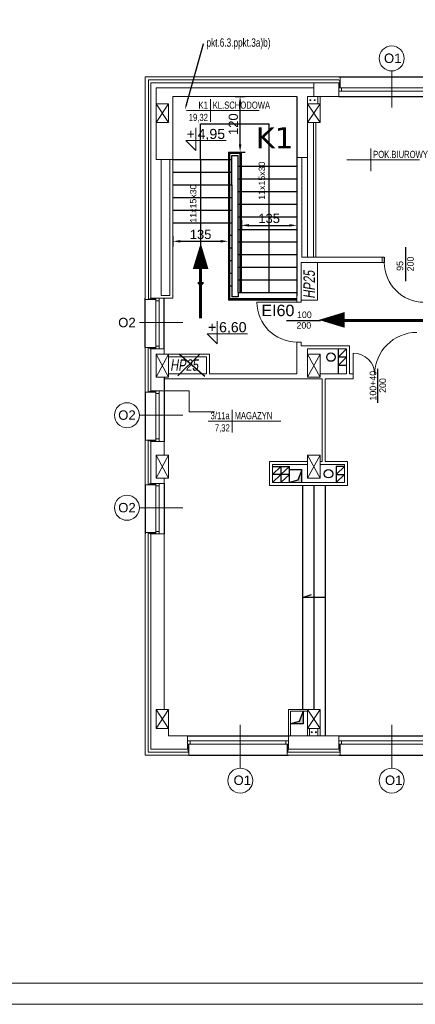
# Model space of a CAD drawing. Header units: millimetres. Extents: x 126553 to 403692, y -95821 to 38049.
# Tile 125 of 256: x 214760 to 215701, y -2359 to -19. Entities that reach past the tile are written whole.
import ezdxf
from ezdxf import colors
from ezdxf.entities.mleader import LeaderData, LeaderLine
from ezdxf.enums import TextEntityAlignment as Align
from ezdxf.math import Vec2, Vec3

# ---------------------------------------------------------------- set-up
doc = ezdxf.new("R2010")
doc.units = ezdxf.units.MM
for name, color, linetype, lineweight in [('_(06 GRUBA)', 7, 'Continuous', 40), ('A-opis', 7, 'Continuous', 18), ('docieplenie', 6, 'Continuous', 18), ('docieplenie zew.', 6, 'Continuous', 18), ('ekspertyza', 7, 'Continuous', 30), ('ewakaucja', 3, 'Continuous', 50), ('OKNA', 7, 'Continuous', 13), ('opisy', 7, 'Continuous', 18), ('ramki', 250, 'Continuous', 13), ('WYMIAR', 7, 'Continuous', 18), ('ŚCIANY CIENKIE', 7, 'Continuous', 18), ('ŚCIANY GRUBE', 7, 'Continuous', 20)]:
    doc.layers.add(name, color=color, linetype=linetype, lineweight=lineweight)
doc.layers.add('KOMINY', color=94, linetype='Continuous', plot=False)
doc.layers.add('WENTYLE_WADLIWE', color=1, linetype='Continuous')
doc.layers.add('WIDOK', color=7, linetype='Continuous')
doc.styles.add('AR12', font='arial.ttf', dxfattribs={"height": 12})
doc.styles.add('Arial', font='arial.ttf')
doc.styles.add('ROMANS', font='romans.shx', dxfattribs={"width": 0.7})
doc.styles.add('RS12', font='Romans', dxfattribs={"width": 0.75, "height": 12})
doc.styles.add('RS8', font='ROMANS.SHX', dxfattribs={"width": 0.75, "height": 8})
doc.styles.add('STYLE1', font='txt', dxfattribs={"width": 0.8})
doc.linetypes.add('ZIGZAG', pattern='A,0.0001,-0.2,[131,LTYPESHP.SHX,S=0.2,R=0,X=-0.2,Y=0],-0.4,[131,LTYPESHP.SHX,S=0.2,R=180,X=0.2,Y=0],-0.2', length=0.8001)
doc.dimstyles.new('100 moje', dxfattribs={"dimtxt": 22, "dimasz": 12, "dimexe": 12, "dimexo": 20, "dimgap": 3, "dimtad": 1, "dimdec": 1, "dimrnd": 0.5, "dimtxsty": 'Standard', "dimblk1": 'ARCHTICK', "dimblk2": 'ARCHTICK', "dimsah": 1, "dimcen": 0.1, "dimdle": 10, "dimclrd": 256, "dimclre": 256, "dimclrt": 256, "dimadec": 0, "dimazin": 0, "dimtfac": 1, "dimtdec": 1, "dimtofl": 0, "dimtmove": 1, "dimatfit": 3, "dimfxl": 12, "dimfxlon": 1, "dimtolj": 1, "dimtzin": 0, "dimarcsym": 0})

# ---------------------------------------------------------------- blocks, each defined once
blk = doc.blocks.new('METKA')
for p, q in [((0, 26.9), (0, -26.9)), ((-57.4, 0), (115.4, 0))]:
    blk.add_line(p, q)
at = {"layer": 'opisy', "style": 'STYLE1', "width": 0.8, "flags": 4}
for tag, p in [('NUMER', (-6.1, 4.5)), ('POWIERZCHNIA', (-6, -24.6))]:
    blk.add_attdef(tag, text='', height=17, dxfattribs=at).set_placement(p, align=Align.RIGHT)
for tag, p in [('NAZWA', (5.3, 4.6)), ('POSADZKA', (5.6, -24.7))]:
    blk.add_attdef(tag, p, '', height=17, dxfattribs=at)
blk = doc.blocks.new('KOTA-WA')
at = {"color": 7}
for p, q in [((0, 27), (0, 0)), ((-12, 12), (0, 0)), ((-12, 12), (36, 12))]:
    blk.add_line(p, q, dxfattribs=at)
at = {"layer": 'A-opis', "color": 7, "style": 'RS12', "width": 0.6, "flags": 4}
blk.add_attdef('ZNAK', text='', height=8, dxfattribs=at).set_placement((-6.2, 19.7), align=Align.MIDDLE)
blk.add_attdef('RZEDNA', text='', height=10, dxfattribs=at).set_placement((2.1, 11.2), align=Align.BOTTOM_LEFT)
at = {"layer": 'A-opis', "color": 7, "style": 'RS8', "width": 0.6, "flags": 4}
blk.add_attdef('UWAGA', text='', height=7, dxfattribs=at).set_placement((3.8, 8.1), align=Align.TOP_LEFT)
blk = doc.blocks.new('*D2464')
at = {"layer": 'Defpoints', "color": 0, "linetype": 'Continuous', "lineweight": -3}
for p in [(215124.2, -501.1), (215256.2, -501.1), (215256.2, -545.3)]:
    blk.add_point(p, dxfattribs=at)
at = {"layer": 'ekspertyza', "color": 1, "linetype": 'Continuous', "lineweight": -2}
for p, q in [((215124.2, -533.3), (215124.2, -557.3)), ((215256.2, -533.3), (215256.2, -557.3)), ((215142.2, -545.3), (215238.2, -545.3))]:
    blk.add_line(p, q, dxfattribs=at)
at = {"layer": 'ekspertyza', "color": 1, "linetype": 'Continuous', "lineweight": -3}
for points in [[(215142.2, -542.3), (215142.2, -548.3), (215124.2, -545.3)], [(215238.2, -542.3), (215238.2, -548.3), (215256.2, -545.3)]]:
    blk.add_solid(points, dxfattribs=at)
at = {"layer": 'ekspertyza', "color": 1, "linetype": 'Continuous', "lineweight": 20, "insert": (215190.2, -529.1), "char_height": 22, "attachment_point": 5, "style": 'Arial'}
blk.add_mtext('\\A1;135', dxfattribs=at)
blk = doc.blocks.new('*D2465')
at = {"layer": 'Defpoints', "color": 0, "linetype": 'Continuous', "lineweight": -3}
for p in [(215287.2, -463.1), (215419.2, -463.1), (215419.2, -507.4)]:
    blk.add_point(p, dxfattribs=at)
at = {"layer": 'ekspertyza', "color": 1, "linetype": 'Continuous', "lineweight": -2}
for p, q in [((215287.2, -495.4), (215287.2, -519.4)), ((215305.2, -507.4), (215401.2, -507.4)), ((215419.2, -495.4), (215419.2, -519.4))]:
    blk.add_line(p, q, dxfattribs=at)
at = {"layer": 'ekspertyza', "color": 1, "linetype": 'Continuous', "lineweight": -3}
for points in [[(215305.2, -504.4), (215305.2, -510.4), (215287.2, -507.4)], [(215401.2, -504.4), (215401.2, -510.4), (215419.2, -507.4)]]:
    blk.add_solid(points, dxfattribs=at)
at = {"layer": 'ekspertyza', "color": 1, "linetype": 'Continuous', "lineweight": 20, "insert": (215353.2, -491.1), "char_height": 22, "attachment_point": 5, "style": 'Arial'}
blk.add_mtext('\\A1;135', dxfattribs=at)
blk = doc.blocks.new('*D2466')
at = {"layer": 'Defpoints', "color": 0, "linetype": 'Continuous', "lineweight": 60, "transparency": 16777216}
for p in [(215243.8, -200.8), (215284.2, -200.8), (215243.8, -333.1)]:
    blk.add_point(p, dxfattribs=at)
at = {"layer": 'ekspertyza', "color": 1, "linetype": 'Continuous', "lineweight": -2, "transparency": 16777216}
for p, q in [((215272.2, -200.8), (215296.2, -200.8)), ((215284.2, -315.1), (215284.2, -218.8)), ((215272.2, -333.1), (215296.2, -333.1))]:
    blk.add_line(p, q, dxfattribs=at)
at = {"layer": 'ekspertyza', "color": 1, "linetype": 'Continuous', "lineweight": 60, "transparency": 16777216}
for points in [[(215281.2, -218.8), (215287.2, -218.8), (215284.2, -200.8)], [(215281.2, -315.1), (215287.2, -315.1), (215284.2, -333.1)]]:
    blk.add_solid(points, dxfattribs=at)
at = {"layer": 'ekspertyza', "color": 1, "linetype": 'Continuous', "lineweight": 20, "transparency": 16777216, "insert": (215268, -266.9), "char_height": 22, "attachment_point": 5, "rotation": 90, "style": 'Arial'}
blk.add_mtext('\\A1;120', dxfattribs=at)

msp = doc.modelspace()

# ---------------------------------------------------------------- hatches: boundary and pattern name
at = {"layer": 'KOMINY'}
for points in [[(215431.21267, -1088.77684), (215421.7949, -1113.3107), (215401.21267, -1118.77684), (215431.21267, -1118.77684)], [(215434.05413, -1662.3672), (215424.63635, -1686.90106), (215404.05413, -1692.3672), (215434.05413, -1692.3672)]]:
    msp.add_hatch(color=0, dxfattribs=at).paths.add_polyline_path(points)

# ---------------------------------------------------------------- linework, layer by layer
at = {"layer": 'docieplenie', "color": 0, "linetype": 'ZIGZAG'}
for p, q in [((215396.82464, -161.60774), (215066.16829, -161.60774)), ((215066.16829, -161.60774), (215066.16829, -681.49522)), ((215519.25304, -161.60774), (215396.82464, -161.60774)), ((215519.25304, -161.60774), (215521.1141, -166.4939)), ((215521.1141, -166.4939), (215519.74878, -170.73844)), ((215519.74878, -170.73844), (215521.56916, -172.55753)), ((215521.56916, -172.55753), (215519.74878, -175.58926)), ((215519.74878, -175.58926), (215521.72089, -177.86309)), ((215521.72089, -177.86309), (215520.0521, -179.53057)), ((215065.31423, -799.51181), (215067.26331, -797.8439)), ((215065.31423, -799.51181), (215065.31423, -902.27424)), ((215067.26331, -797.8439), (215070.97334, -800.61634)), ((215070.97334, -800.61634), (215073.51615, -797.96202)), ((215073.51615, -797.96202), (215076.98654, -800.58725)), ((215076.98654, -800.58725), (215079.5813, -797.89716)), ((215079.5813, -797.89716), (215082.75967, -800.68446)), ((215082.75967, -800.68446), (215083.40843, -799.77698)), ((215065.31423, -902.27424), (215067.69738, -903.41648)), ((215067.69738, -903.41648), (215070.17401, -901.32238)), ((215070.17401, -901.32238), (215073.41269, -903.54339)), ((215073.41269, -903.54339), (215076.20673, -901.32238)), ((215076.20673, -901.32238), (215079.82637, -903.54339)), ((215079.82637, -903.54339), (215082.74749, -901.38583)), ((215082.74749, -901.38583), (215083.25538, -901.63966)), ((215065.31423, -1019.51181), (215067.26331, -1017.8439)), ((215065.31423, -1019.51181), (215065.31423, -1122.27424)), ((215067.26331, -1017.8439), (215070.97334, -1020.61634)), ((215070.97334, -1020.61634), (215073.51615, -1017.96202)), ((215073.51615, -1017.96202), (215076.98654, -1020.58725)), ((215076.98654, -1020.58725), (215079.5813, -1017.89716)), ((215079.5813, -1017.89716), (215082.75967, -1020.68446)), ((215082.75967, -1020.68446), (215083.40843, -1019.77698)), ((215065.31423, -1122.27424), (215067.69738, -1123.41648)), ((215067.69738, -1123.41648), (215070.17401, -1121.32238)), ((215070.17401, -1121.32238), (215073.41269, -1123.54339)), ((215073.41269, -1123.54339), (215076.20673, -1121.32238)), ((215076.20673, -1121.32238), (215079.82637, -1123.54339)), ((215079.82637, -1123.54339), (215082.74749, -1121.38583)), ((215082.74749, -1121.38583), (215083.25538, -1121.63966)), ((215065.31423, -1239.51181), (215067.26331, -1237.8439)), ((215065.31423, -1239.51181), (215065.31423, -1759.73545)), ((215067.26331, -1237.8439), (215070.97334, -1240.61634)), ((215070.97334, -1240.61634), (215073.51615, -1237.96202)), ((215073.51615, -1237.96202), (215076.98654, -1240.58725)), ((215076.98654, -1240.58725), (215079.5813, -1237.89716)), ((215079.5813, -1237.89716), (215082.75967, -1240.68446)), ((215082.75967, -1240.68446), (215083.40843, -1239.77698)), ((215159.67555, -1745.80123), (215161.92869, -1742.97078)), ((215161.73557, -1748.31009), (215159.67555, -1745.80123)), ((215159.67555, -1750.75453), (215161.73557, -1748.31009)), ((215161.79999, -1752.49144), (215159.67555, -1750.75453)), ((215159.67555, -1755.32189), (215161.79999, -1752.49144)), ((215161.92869, -1742.97078), (215159.73997, -1740.97661)), ((215396.43753, -1751.83269), (215398.8628, -1749.18321)), ((215398.69418, -1755.23163), (215396.43753, -1751.83269)), ((215396.57341, -1746.30731), (215398.9281, -1743.75811)), ((215398.8628, -1749.18321), (215396.57341, -1746.30731)), ((215398.9281, -1743.75811), (215396.70416, -1741.209)), ((215519.67555, -1745.80123), (215521.92869, -1742.97078)), ((215521.73557, -1748.31009), (215519.67555, -1745.80123)), ((215519.67555, -1750.75453), (215521.73557, -1748.31009)), ((215521.79999, -1752.49144), (215519.67555, -1750.75453)), ((215519.67555, -1755.32189), (215521.79999, -1752.49144)), ((215521.92869, -1742.97078), (215519.73997, -1740.97661)), ((215065.31423, -1759.73545), (215160.39745, -1759.73545)), ((215161.73557, -1757.44473), (215159.67555, -1755.32189)), ((215160.38375, -1759.74845), (215161.73557, -1757.44473)), ((215396.47025, -1757.74805), (215398.69418, -1755.23163)), ((215397.65141, -1759.74845), (215396.47025, -1757.74805)), ((215397.65141, -1759.74845), (215520.38375, -1759.74845)), ((215521.73557, -1757.44473), (215519.67555, -1755.32189)), ((215520.38375, -1759.74845), (215521.73557, -1757.44473))]:
    msp.add_line(p, q, dxfattribs=at)
at = {"layer": 'docieplenie', "color": 0}
for p, q in [((215066.16829, -681.49522), (215069.19492, -683.53799)), ((215069.19492, -683.53799), (215072.01919, -681.40794)), ((215072.01919, -681.40794), (215075.85586, -683.43146)), ((215075.85586, -683.43146), (215078.7334, -681.40794)), ((215078.7334, -681.40794), (215082.357, -683.59116)), ((215082.357, -683.59116), (215083.57351, -680.7768)), ((215103.21265, -900.7768), (215163.21265, -900.7768)), ((215163.21265, -900.7768), (215163.21265, -950.71758)), ((215163.21265, -950.71758), (215223.21265, -950.71758))]:
    msp.add_line(p, q, dxfattribs=at)
at = {"layer": 'docieplenie', "color": 7, "lineweight": 30}
for points in [[(215677.88015, -640.138), (215677.88015, -559.27005)], [(215627.06414, -583.32528), (215627.06414, -595.32528)]]:
    msp.add_lwpolyline(points, dxfattribs=at)
at = {"layer": 'docieplenie', "color": 0}
for points in [[(215419.21265, -689.9422), (215324.21265, -689.9422)], [(215553.21265, -861.45028), (215553.21265, -810.95028)]]:
    msp.add_lwpolyline(points, dxfattribs=at)
at = {"layer": 'docieplenie', "color": 0, "lineweight": 30}
for points in [[(215394.8169, -733.74443), (215475.68485, -733.74443)], [(215611.77942, -929.0273), (215611.77942, -848.15936)]]:
    msp.add_lwpolyline(points, dxfattribs=at)
at = {"layer": 'docieplenie', "color": 7, "lineweight": 0}
msp.add_arc((215722.06414, -595.32528), 95, 180, 270, dxfattribs=at)
at = {"layer": 'docieplenie', "color": 0}
for centre, radius, start, end in [((215419.21265, -689.9422), 95, 180, 270), ((215704.21265, -861.95028), 100, 90, 180), ((215553.21265, -861.95028), 51, 0, 90)]:
    msp.add_arc(centre, radius, start, end, dxfattribs=at)
at = {"layer": 'docieplenie zew.', "color": 0}
for p, q in [((215058.21265, -154.7768), (215459.21265, -154.7768)), ((215058.21265, -154.7768), (215058.21265, -683.7768)), ((215459.21265, -154.7768), (215522.21265, -154.7768)), ((215522.21265, -154.7768), (215522.21265, -180.7768)), ((215058.21265, -683.7768), (215083.57351, -683.7768)), ((215083.57351, -680.7768), (215083.57351, -683.7768)), ((215058.21265, -797.7768), (215058.21265, -903.7768)), ((215058.21265, -797.7768), (215083.57351, -797.7768)), ((215083.57351, -797.7768), (215083.57351, -800.7768)), ((215058.21265, -903.7768), (215083.57351, -903.7768)), ((215083.57351, -900.87337), (215083.57351, -903.7768)), ((215058.21265, -1017.7768), (215058.21265, -1120.7768)), ((215083.57351, -1017.7768), (215083.57351, -1020.7768)), ((215058.21265, -1120.7768), (215058.21265, -1123.7768)), ((215083.57351, -1123.7768), (215083.57351, -1120.87337)), ((215083.57351, -1120.87337), (215083.57351, -1123.7768)), ((215058.21265, -1123.7768), (215083.57351, -1123.7768)), ((215072.21265, -1237.7768), (215058.21265, -1237.7768)), ((215058.21265, -1237.7768), (215058.21265, -1752.7768)), ((215083.57351, -1237.7768), (215072.21265, -1237.7768)), ((215083.57351, -1240.7768), (215083.57351, -1237.7768)), ((215083.57351, -1237.7768), (215083.57351, -1240.7768)), ((215058.21265, -1752.7768), (215058.21265, -1766.7768)), ((215162.21265, -1740.7768), (215159.21265, -1740.7768)), ((215162.21265, -1740.7768), (215159.21265, -1740.7768)), ((215162.21265, -1766.7768), (215162.21265, -1740.7768)), ((215399.21265, -1740.7768), (215396.21265, -1740.7768)), ((215396.21265, -1740.7768), (215396.21265, -1752.7768)), ((215396.21265, -1752.7768), (215396.21265, -1766.7768)), ((215522.21265, -1740.7768), (215519.21265, -1740.7768)), ((215522.21265, -1766.7768), (215522.21265, -1740.7768)), ((215058.21265, -1766.7768), (215159.21265, -1766.7768)), ((215159.21265, -1766.7768), (215162.21265, -1766.7768)), ((215396.21265, -1766.7768), (215519.21265, -1766.7768)), ((215519.21265, -1766.7768), (215522.21265, -1766.7768))]:
    msp.add_line(p, q, dxfattribs=at)
at = {"layer": 'docieplenie zew.', "color": 0, "linetype": 'ZIGZAG'}
for p, q in [((215522.21265, -180.7768), (215519.21265, -180.7768)), ((215072.21265, -1017.7768), (215058.21265, -1017.7768)), ((215083.57351, -1017.7768), (215072.21265, -1017.7768)), ((215083.57351, -1020.7768), (215083.57351, -1017.7768))]:
    msp.add_line(p, q, dxfattribs=at)
at = {"layer": 'ewakaucja', "color": 3, "lineweight": 60}
msp.add_line((215190.21265, -727.79362), (215190.21265, -579.508), dxfattribs=at)
for points in [[(215190.46773, -549.57061, 0, 37.5, 0), (215190.21289, -611.27333, 37.5, 37.5, 0)], [(215471.21911, -732.15101, 0, 37.5, 0), (215532.92235, -732.15101, 37.5, 37.5, 0)]]:
    msp.add_lwpolyline(points, format="xyseb", dxfattribs=at)
msp.add_lwpolyline([(217120.73927, -733.74443), (215512.78483, -733.74443)], dxfattribs=at)
at = {"layer": 'KOMINY', "color": 0}
for p, q in [((215537.21265, -800.7768), (215517.21265, -820.7768)), ((215517.21265, -800.7768), (215517.21265, -860.32528)), ((215537.21265, -820.7768), (215517.21265, -840.7768)), ((215537.21265, -820.7768), (215517.21265, -820.7768)), ((215537.21265, -840.7768), (215517.21265, -840.7768)), ((215381.21265, -1080.7768), (215361.21265, -1099.7768)), ((215361.21265, -1080.7768), (215401.21265, -1080.7768)), ((215401.21265, -1099.7768), (215361.21265, -1099.7768)), ((215381.21265, -1099.7768), (215361.21265, -1118.7768)), ((215401.21265, -1080.7768), (215381.21265, -1099.7768)), ((215381.21265, -1080.7768), (215381.21265, -1118.7768)), ((215401.21265, -1099.7768), (215381.21265, -1118.7768)), ((215401.21265, -1118.7768), (215401.21265, -1080.7768)), ((215431.21265, -1088.7768), (215401.21265, -1088.7768)), ((215431.21267, -1088.77684), (215421.7949, -1113.3107)), ((215431.21265, -1118.7768), (215431.21265, -1088.7768)), ((215532.21265, -1080.7768), (215512.21265, -1099.7768)), ((215512.21265, -1080.7768), (215512.21265, -1118.7768)), ((215532.21265, -1080.7768), (215512.21265, -1080.7768)), ((215532.21265, -1099.7768), (215512.21265, -1118.7768)), ((215512.21265, -1099.7768), (215532.21265, -1099.7768)), ((215421.7949, -1113.3107), (215401.21267, -1118.77684)), ((215434.05413, -1662.3672), (215424.63635, -1686.90106)), ((215434.05413, -1662.3672), (215434.05413, -1692.3672)), ((215424.63635, -1686.90106), (215404.05413, -1692.3672)), ((215429.21265, -1692.3672), (215404.05413, -1692.3672)), ((215434.05413, -1692.3672), (215404.05413, -1692.3672))]:
    msp.add_line(p, q, dxfattribs=at)
for centre in [(215500.20075, -820.60222), (215494.36154, -1097.76017)]:
    msp.add_circle(centre, 10, dxfattribs=at)
at = {"layer": 'OKNA', "color": 0}
for p, q in [((215519.21265, -180.7768), (215759.21265, -180.7768)), ((215525.21265, -188.7768), (215525.21265, -180.7768)), ((215519.21265, -188.7768), (215759.21265, -188.7768)), ((215519.21265, -188.7768), (215525.21265, -188.7768)), ((215083.57351, -680.7768), (215083.57351, -780.7768)), ((215083.57351, -680.7768), (215083.57351, -800.7768)), ((215091.57351, -686.7768), (215083.57351, -686.7768)), ((215091.57351, -680.7768), (215091.57351, -780.7768)), ((215091.57351, -680.7768), (215091.57351, -800.7768)), ((215091.57351, -794.7768), (215083.57351, -794.7768)), ((215083.57351, -900.87337), (215083.57351, -1020.7768)), ((215091.57351, -906.87337), (215083.57351, -906.87337)), ((215091.57351, -900.87337), (215091.57351, -1020.7768)), ((215091.57351, -1014.87337), (215083.57351, -1014.87337)), ((215083.57351, -1120.87337), (215083.57351, -1240.7768)), ((215091.57351, -1120.87337), (215091.57351, -1240.7768)), ((215091.57351, -1126.87337), (215083.57351, -1126.87337)), ((215091.57351, -1234.87337), (215083.57351, -1234.87337)), ((215159.21265, -1732.7768), (215399.21265, -1732.7768)), ((215159.21265, -1740.7768), (215399.21265, -1740.7768)), ((215165.21265, -1740.7768), (215165.21265, -1732.7768)), ((215393.21265, -1740.7768), (215393.21265, -1732.7768)), ((215519.21265, -1732.7768), (215759.21265, -1732.7768)), ((215519.21265, -1740.7768), (215759.21265, -1740.7768)), ((215525.21265, -1740.7768), (215525.21265, -1732.7768))]:
    msp.add_line(p, q, dxfattribs=at)
at = {"layer": 'opisy', "color": 0}
for p, q in [((215644.59719, -227.35697), (215644.59719, -140.43341)), ((215147.57368, -738.68887), (215044.80071, -738.68887)), ((215147.57368, -958.68887), (215044.80071, -958.68887)), ((215147.57368, -1178.68887), (215044.80071, -1178.68887)), ((215284.59719, -1694.66233), (215284.59719, -1797.4353)), ((215644.59719, -1694.66233), (215644.59719, -1797.4353))]:
    msp.add_line(p, q, dxfattribs=at)
for centre in [(215644.59719, -110.73316), (215015.10046, -958.68887), (215015.10046, -1178.68887), (215284.59719, -1827.13555), (215644.59719, -1827.13555)]:
    msp.add_circle(centre, 29.70025, dxfattribs=at)
at = {"layer": 'ramki', "color": 0, "ltscale": 0.6}
for points in [[(214441.79757, 1841.19439), (227345.5129, 1841.19439), (227345.5129, -2358.80561), (214441.79757, -2358.80561)], [(214641.79757, 1791.19439), (227295.5129, 1791.19439), (227295.5129, -2308.80561), (214641.79757, -2308.80561)]]:
    msp.add_lwpolyline(points, close=True, dxfattribs=at)
at = {"layer": 'WIDOK', "color": 0}
for p, q in [((215519.21265, -154.7768), (215759.21265, -154.7768)), ((215419.21265, -200.7768), (215419.21265, -345.7768)), ((215519.21265, -200.7768), (215759.21265, -200.7768)), ((215190.21265, -351.08033), (215190.21265, -265.89823)), ((215353.21265, -666.9422), (215353.21265, -265.89823)), ((215256.21265, -333.10917), (215287.21265, -333.10917)), ((215256.21265, -333.10917), (215256.21265, -684.9422)), ((215259.21265, -336.10917), (215259.21265, -681.9422)), ((215259.21265, -336.10917), (215284.21265, -336.10917)), ((215264.21265, -411.08033), (215264.21265, -341.10917)), ((215264.21265, -341.10917), (215279.21265, -341.10917)), ((215279.21265, -666.9422), (215279.21265, -341.10917)), ((215284.21265, -666.9422), (215284.21265, -336.10917)), ((215287.21265, -666.9422), (215287.21265, -333.10917)), ((215419.21265, -345.7768), (215419.21265, -674.7768)), ((215124.21265, -351.08033), (215256.21265, -351.08033)), ((215190.21265, -351.08033), (215190.21265, -643.64331)), ((215259.21265, -351.08033), (215264.21265, -351.08033)), ((215279.21265, -366.9422), (215284.21265, -366.9422)), ((215287.21265, -366.9422), (215419.21265, -366.9422)), ((215124.21265, -381.08033), (215256.21265, -381.08033)), ((215259.21265, -381.08033), (215264.21265, -381.08033)), ((215279.21265, -396.9422), (215284.21265, -396.9422)), ((215287.21265, -396.9422), (215419.21265, -396.9422)), ((215124.21265, -411.08033), (215256.21265, -411.08033)), ((215259.21265, -411.08033), (215264.21265, -411.08033)), ((215264.21265, -411.08033), (215264.21265, -676.9422)), ((215124.21265, -441.08033), (215256.21265, -441.08033)), ((215259.21265, -441.08033), (215264.21265, -441.08033)), ((215279.21265, -426.9422), (215284.21265, -426.9422)), ((215287.21265, -426.9422), (215419.21265, -426.9422)), ((215279.21265, -456.9422), (215284.21265, -456.9422)), ((215287.21265, -456.9422), (215419.21265, -456.9422)), ((215124.21265, -471.08033), (215256.21265, -471.08033)), ((215259.21265, -471.08033), (215264.21265, -471.08033)), ((215279.21265, -486.9422), (215284.21265, -486.9422)), ((215287.21265, -486.9422), (215419.21265, -486.9422)), ((215124.21265, -501.08033), (215256.21265, -501.08033)), ((215259.21265, -501.08033), (215264.21265, -501.08033)), ((215259.21265, -531.08033), (215264.21265, -531.08033)), ((215279.21265, -516.9422), (215284.21265, -516.9422)), ((215287.21265, -516.9422), (215419.21265, -516.9422)), ((215259.21265, -561.08033), (215264.21265, -561.08033)), ((215279.21265, -546.9422), (215284.21265, -546.9422)), ((215287.21265, -546.9422), (215419.21265, -546.9422)), ((215279.21265, -576.9422), (215284.21265, -576.9422)), ((215287.21265, -576.9422), (215419.21265, -576.9422)), ((215259.21265, -591.08033), (215264.21265, -591.08033)), ((215279.21265, -606.9422), (215284.21265, -606.9422)), ((215287.21265, -606.9422), (215419.21265, -606.9422)), ((215259.21265, -621.08033), (215264.21265, -621.08033)), ((215190.21265, -651.08033), (215183.36146, -643.64331)), ((215190.21265, -643.64331), (215183.36146, -643.64331)), ((215190.21265, -651.08033), (215197.00038, -643.64331)), ((215197.00038, -643.64331), (215190.21265, -643.64331)), ((215259.21265, -651.08033), (215264.21265, -651.08033)), ((215279.21265, -636.9422), (215284.21265, -636.9422)), ((215287.21265, -636.9422), (215419.21265, -636.9422)), ((215279.21265, -676.9422), (215264.21265, -676.9422)), ((215279.21265, -666.9422), (215287.21265, -666.9422)), ((215279.21265, -666.9422), (215279.21265, -676.9422)), ((215287.21265, -666.9422), (215419.21265, -666.9422)), ((215058.21265, -797.7768), (215058.21265, -680.7768)), ((215103.21265, -780.7768), (215103.21265, -680.7768)), ((215103.21265, -800.7768), (215103.21265, -680.7768)), ((215103.21265, -800.7768), (215103.21265, -680.7768)), ((215419.21265, -684.9422), (215256.21265, -684.9422)), ((215419.21265, -681.9422), (215259.21265, -681.9422)), ((215103.21265, -868.2768), (215103.21265, -1020.7768)), ((215058.21265, -903.7768), (215058.21265, -1017.7768)), ((215103.21265, -1120.7768), (215103.21265, -1240.7768)), ((215058.21265, -1123.7768), (215058.21265, -1240.7768)), ((215432.21265, -1125.7768), (215432.21265, -1658.2768)), ((215459.21265, -1125.7768), (215459.21265, -1658.2768)), ((215486.21265, -1125.7768), (215486.21265, -1720.7768)), ((215432.3788, -1392.2691), (215453.87769, -1384.40032)), ((215486.31202, -1392.2691), (215432.3788, -1392.2691)), ((215159.21265, -1720.7768), (215401.21265, -1720.7768)), ((215519.21265, -1720.7768), (215759.21265, -1720.7768)), ((215162.21265, -1766.7768), (215399.21265, -1766.7768)), ((215519.21265, -1766.7768), (215759.21265, -1766.7768))]:
    msp.add_line(p, q, dxfattribs=at)
msp.add_lwpolyline([(215190.21265, -265.89823), (215353.21265, -265.89823)], dxfattribs=at)
at = {"layer": 'WYMIAR', "color": 7, "lineweight": -3}
for points in [[(215188.2817, -813.2768), (215136.04246, -864.85622)], [(215140.27125, -813.2768), (215200.63171, -866.14325)]]:
    msp.add_lwpolyline(points, dxfattribs=at)
at = {"layer": 'ŚCIANY CIENKIE', "color": 0}
for p, q in [((215114.21265, -218.2768), (215084.21265, -263.2768)), ((215084.21265, -218.2768), (215114.21265, -263.2768)), ((215474.21265, -218.2768), (215444.21265, -263.2768)), ((215474.21265, -263.2768), (215444.21265, -218.2768)), ((215084.21265, -813.2768), (215114.21265, -868.2768)), ((215114.21265, -813.2768), (215084.21265, -868.2768)), ((215444.21265, -813.2768), (215474.21265, -868.2768)), ((215474.21265, -813.2768), (215444.21265, -868.2768)), ((215114.21265, -1053.2768), (215084.21265, -1108.2768)), ((215084.21265, -1053.2768), (215114.21265, -1108.2768)), ((215474.21265, -1053.2768), (215444.21265, -1108.2768)), ((215444.21265, -1053.2768), (215474.21265, -1108.2768)), ((215084.21265, -1658.2768), (215114.21265, -1703.2768)), ((215114.21265, -1658.2768), (215084.21265, -1703.2768)), ((215444.21265, -1658.2768), (215474.21265, -1703.2768)), ((215474.21265, -1658.2768), (215444.21265, -1703.2768))]:
    msp.add_line(p, q, dxfattribs=at)
at = {"layer": 'ŚCIANY GRUBE', "color": 0}
for p, q in [((215072.21265, -168.7768), (215072.21265, -445.53866)), ((215072.21265, -168.7768), (215072.21265, -660.7768)), ((215099.21265, -168.7768), (215072.21265, -168.7768)), ((215072.21265, -168.7768), (215072.21265, -680.7768)), ((215084.21265, -180.7768), (215459.21265, -180.7768)), ((215084.21265, -218.2768), (215084.21265, -180.7768)), ((215099.21265, -168.7768), (215459.21265, -168.7768)), ((215099.21265, -168.7768), (215459.21265, -168.7768)), ((215459.21265, -168.7768), (215519.21265, -168.7768)), ((215459.21265, -200.7768), (215459.21265, -168.7768)), ((215459.21265, -168.7768), (215519.21265, -168.7768)), ((215519.21265, -168.7768), (215519.21265, -200.7768)), ((215124.21265, -411.08033), (215124.21265, -200.7768)), ((215124.21265, -411.08033), (215124.21265, -200.7768)), ((215124.21265, -200.7768), (215419.21265, -200.7768)), ((215419.21265, -200.7768), (215419.21265, -345.7768)), ((215444.21265, -218.2768), (215444.21265, -200.7768)), ((215444.21265, -200.7768), (215459.21265, -200.7768)), ((215444.21265, -218.2768), (215444.21265, -200.7768)), ((215444.21265, -200.7768), (215459.21265, -200.7768)), ((215519.21265, -200.7768), (215459.21265, -200.7768)), ((215519.21265, -200.7768), (215459.21265, -200.7768)), ((215469.21265, -218.2768), (215469.21265, -200.7768)), ((215474.21265, -218.2768), (215474.21265, -200.7768)), ((215519.21265, -200.7768), (215514.21265, -200.7768)), ((215084.21265, -218.2768), (215084.21265, -263.2768)), ((215114.21265, -218.2768), (215084.21265, -218.2768)), ((215114.21265, -263.2768), (215114.21265, -218.2768)), ((215444.21265, -218.2768), (215444.21265, -263.2768)), ((215474.21265, -218.2768), (215444.21265, -218.2768)), ((215474.21265, -263.2768), (215474.21265, -218.2768)), ((215084.21265, -263.2768), (215114.21265, -263.2768)), ((215084.21265, -263.2768), (215084.21265, -351.08033)), ((215444.21265, -263.2768), (215474.21265, -263.2768)), ((215444.21265, -583.32528), (215444.21265, -263.2768)), ((215458.34558, -583.32528), (215458.34558, -263.2768)), ((215464.34558, -583.32528), (215464.34558, -263.2768)), ((215419.21265, -345.7768), (215439.21265, -345.7768)), ((215419.21265, -345.7768), (215419.21265, -689.9422)), ((215419.21265, -345.7768), (215431.21265, -345.7768)), ((215431.21265, -345.7768), (215431.21265, -379.45634)), ((215431.21265, -345.7768), (215444.21265, -345.7768)), ((215431.21265, -345.7768), (215431.21265, -583.32528)), ((215084.21265, -351.08033), (215124.21265, -351.08033)), ((215096.21265, -673.7768), (215096.21265, -351.08033)), ((215096.21265, -351.08033), (215117.21265, -351.08033)), ((215117.21265, -351.08033), (215117.21265, -673.7768)), ((215124.21265, -680.7768), (215124.21265, -411.08033)), ((215124.21265, -680.7768), (215124.21265, -411.08033)), ((215429.21265, -595.32528), (215429.21265, -674.7768)), ((215429.21265, -689.9422), (215429.21265, -595.32528)), ((215429.21265, -685.32528), (215429.21265, -595.32528)), ((215429.21265, -595.32528), (215469.21265, -595.32528)), ((215429.21265, -595.32528), (215476.21265, -595.32528)), ((215468.3753, -685.32528), (215468.3753, -595.32528)), ((215072.21265, -660.7768), (215072.21265, -680.7768)), ((215096.21265, -673.7768), (215117.21265, -673.7768)), ((215096.21265, -673.7768), (215117.21265, -673.7768)), ((215429.21265, -689.9422), (215429.21265, -674.7768)), ((215072.21265, -680.7768), (215124.21265, -680.7768)), ((215072.21265, -680.7768), (215124.21265, -680.7768)), ((215419.21265, -684.9422), (215419.21265, -689.9422)), ((215419.21265, -689.9422), (215429.21265, -689.9422)), ((215429.21265, -685.32528), (215468.3753, -685.32528)), ((215419.21265, -789.9422), (215419.21265, -784.9422)), ((215419.21265, -784.9422), (215429.21265, -784.9422)), ((215419.21265, -789.9422), (215419.21265, -860.2768)), ((215429.21265, -784.9422), (215429.21265, -793.7768)), ((215429.21265, -793.7768), (215544.21265, -793.7768)), ((215544.21265, -793.7768), (215544.21265, -860.32528)), ((215072.21265, -800.7768), (215103.21265, -800.7768)), ((215072.21265, -800.7768), (215072.21265, -900.7768)), ((215114.21265, -813.2768), (215084.21265, -813.2768)), ((215084.21265, -813.2768), (215084.21265, -868.2768)), ((215103.21265, -813.2768), (215103.21265, -800.7768)), ((215114.21265, -868.2768), (215114.21265, -813.2768)), ((215114.21265, -813.2768), (215211.21265, -813.2768)), ((215211.21265, -813.2768), (215211.21265, -860.2768)), ((215537.21265, -800.7768), (215444.21265, -800.7768)), ((215444.21265, -800.7768), (215444.21265, -813.2768)), ((215444.21265, -813.2768), (215474.21265, -813.2768)), ((215444.21265, -813.2768), (215444.21265, -868.2768)), ((215474.21265, -868.2768), (215474.21265, -813.2768)), ((215537.21265, -840.7768), (215537.21265, -800.7768)), ((215537.21265, -800.7768), (215537.21265, -860.32528)), ((215114.21265, -820.2768), (215204.21265, -820.2768)), ((215204.21265, -820.2768), (215204.21265, -860.2768)), ((215114.21265, -860.2768), (215204.21265, -860.2768)), ((215211.21265, -860.2768), (215419.21265, -860.2768)), ((215474.21265, -860.32528), (215537.21265, -860.32528)), ((215544.21265, -860.32528), (215553.21265, -860.32528)), ((215553.21265, -860.32528), (215553.21265, -872.32528)), ((215084.21265, -868.2768), (215114.21265, -868.2768)), ((215103.21265, -900.7768), (215103.21265, -868.2768)), ((215103.21265, -872.2768), (215479.21265, -872.2768)), ((215474.21265, -868.2768), (215444.21265, -868.2768)), ((215479.21265, -1068.7768), (215479.21265, -872.2768)), ((215486.21265, -1068.7768), (215486.21265, -872.2768)), ((215486.21265, -872.2768), (215553.21265, -872.2768)), ((215103.21265, -900.7768), (215072.21265, -900.7768)), ((215103.21265, -900.7768), (215072.21265, -900.7768)), ((215072.21265, -900.7768), (215103.21265, -900.7768)), ((215072.21265, -900.7768), (215103.21265, -900.7768)), ((215072.21265, -1020.7768), (215072.21265, -1120.7768)), ((215072.21265, -1020.7768), (215103.21265, -1020.7768)), ((215072.21265, -1020.7768), (215103.21265, -1020.7768)), ((215072.21265, -1020.7768), (215103.21265, -1020.7768)), ((215103.21265, -1053.2768), (215103.21265, -1020.7768)), ((215114.21265, -1053.2768), (215084.21265, -1053.2768)), ((215084.21265, -1053.2768), (215084.21265, -1108.2768)), ((215114.21265, -1108.2768), (215114.21265, -1053.2768)), ((215114.21265, -1053.2768), (215114.21265, -1068.7768)), ((215354.21265, -1068.7768), (215444.21265, -1068.7768)), ((215354.21265, -1125.7768), (215354.21265, -1068.7768)), ((215361.21265, -1118.7768), (215361.21265, -1075.7768)), ((215361.21265, -1075.7768), (215444.21265, -1075.7768)), ((215444.21265, -1053.2768), (215444.21265, -1108.2768)), ((215474.21265, -1053.2768), (215444.21265, -1053.2768)), ((215474.21265, -1108.2768), (215474.21265, -1053.2768)), ((215474.21265, -1068.7768), (215479.21265, -1068.7768)), ((215474.21265, -1075.7768), (215532.21265, -1075.7768)), ((215486.21265, -1068.7768), (215539.21265, -1068.7768)), ((215532.21265, -1075.7768), (215532.21265, -1118.7768)), ((215539.21265, -1068.7768), (215539.21265, -1125.7768)), ((215072.21265, -1120.7768), (215103.21265, -1120.7768)), ((215103.21265, -1120.7768), (215072.21265, -1120.7768)), ((215072.21265, -1120.7768), (215103.21265, -1120.7768)), ((215072.21265, -1120.7768), (215103.21265, -1120.7768)), ((215084.21265, -1108.2768), (215114.21265, -1108.2768)), ((215103.21265, -1120.7768), (215103.21265, -1108.2768)), ((215444.21265, -1118.7768), (215361.21265, -1118.7768)), ((215381.21265, -1118.7768), (215401.21265, -1118.7768)), ((215401.21265, -1118.7768), (215431.21265, -1118.7768)), ((215444.21265, -1108.2768), (215474.21265, -1108.2768)), ((215532.21265, -1118.7768), (215444.21265, -1118.7768)), ((215514.66307, -1118.7768), (215512.21265, -1118.7768)), ((215539.21265, -1125.7768), (215354.21265, -1125.7768)), ((215539.21265, -1125.7768), (215456.21265, -1125.7768)), ((215072.21265, -1240.7768), (215103.21265, -1240.7768)), ((215072.21265, -1240.7768), (215103.21265, -1240.7768)), ((215072.21265, -1240.7768), (215103.21265, -1240.7768)), ((215072.21265, -1240.7768), (215072.21265, -1752.7768)), ((215103.21265, -1658.2768), (215103.21265, -1240.7768)), ((215114.21265, -1658.2768), (215084.21265, -1658.2768)), ((215084.21265, -1658.2768), (215084.21265, -1703.2768)), ((215114.21265, -1703.2768), (215114.21265, -1658.2768)), ((215399.21577, -1720.7768), (215399.21577, -1658.2768)), ((215444.21265, -1658.2768), (215399.21577, -1658.2768)), ((215444.21265, -1658.2768), (215444.21265, -1703.2768)), ((215474.21265, -1658.2768), (215444.21265, -1658.2768)), ((215474.21265, -1703.2768), (215474.21265, -1658.2768)), ((215404.05413, -1720.7768), (215404.05413, -1662.3672)), ((215404.05413, -1662.3672), (215444.21265, -1662.3672)), ((215084.21265, -1703.2768), (215114.21265, -1703.2768)), ((215114.21265, -1703.2768), (215114.21265, -1720.7768)), ((215444.21265, -1703.2768), (215474.21265, -1703.2768)), ((215444.21265, -1703.2768), (215444.21265, -1720.7768)), ((215449.21265, -1703.2768), (215449.21265, -1720.7768)), ((215469.21265, -1703.2768), (215469.21265, -1720.7768)), ((215474.21265, -1703.2768), (215474.21265, -1720.7768)), ((215159.21265, -1720.7768), (215114.21265, -1720.7768)), ((215159.21265, -1752.7768), (215159.21265, -1720.7768)), ((215399.21265, -1720.7768), (215519.21265, -1720.7768)), ((215399.21265, -1752.7768), (215399.21265, -1720.7768)), ((215519.21265, -1720.7768), (215519.21265, -1752.7768)), ((215072.21265, -1752.7768), (215159.21265, -1752.7768)), ((215159.21265, -1752.7768), (215159.21265, -1740.7768)), ((215519.21265, -1752.7768), (215399.21265, -1752.7768))]:
    msp.add_line(p, q, dxfattribs=at)
at = {"layer": 'ŚCIANY GRUBE', "color": 7}
for p, q in [((215431.21265, -583.32528), (215627.06414, -583.32528)), ((215564.21265, -595.32528), (215429.21265, -595.32528)), ((215429.21265, -595.32528), (215627.06414, -595.32528))]:
    msp.add_line(p, q, dxfattribs=at)
at = {"layer": 'ŚCIANY GRUBE', "color": 7, "lineweight": 20}
for p, q in [((215432.37718, -583.32528), (215622.06414, -583.32528)), ((215622.06414, -583.32528), (215622.06414, -595.32528)), ((215430.37718, -595.32528), (215622.06414, -595.32528))]:
    msp.add_line(p, q, dxfattribs=at)
at = {"layer": 'ŚCIANY GRUBE', "color": 0}
for centre in [(215451.29832, -209.83085), (215461.29832, -209.83085), (215454.5436, -1712.33085), (215464.5436, -1712.33085)]:
    msp.add_circle(centre, 1.06853, dxfattribs=at)

# ---------------------------------------------------------------- block references
at = {"layer": 'A-opis', "color": 0}
ref = msp.add_blockref('KOTA-WA', (215178.95708, -329.7842), dxfattribs=dict(at, xscale=2, yscale=2, zscale=2))
ref.add_attrib('ZNAK', '+', dxfattribs={"layer": '0', "color": 101, "height": 24, "style": 'AR12', "flags": 4}).set_placement((215166.59486, -309.35402), align=Align.BOTTOM_CENTER)
ref.add_attrib('RZEDNA', '4,95', dxfattribs={"layer": '0', "color": 101, "height": 24, "style": 'AR12', "flags": 4}).set_placement((215183.17322, -309.35402), align=Align.BOTTOM_LEFT)
ref = msp.add_blockref('KOTA-WA', (215229.90701, -789.05981), dxfattribs=dict(at, xscale=2, yscale=2, zscale=2))
ref.add_attrib('ZNAK', '+', dxfattribs={"layer": '0', "color": 101, "height": 24, "style": 'AR12', "flags": 4}).set_placement((215217.54479, -768.62962), align=Align.BOTTOM_CENTER)
ref.add_attrib('RZEDNA', '6,60', dxfattribs={"layer": '0', "color": 101, "height": 24, "style": 'AR12', "flags": 4}).set_placement((215234.12315, -768.62962), align=Align.BOTTOM_LEFT)
at = {"layer": 'opisy', "color": 0}
ref = msp.add_blockref('METKA', (215213.67032, -234.73864), dxfattribs=at)
ref.add_attrib('NAZWA', 'KL.SCHODOWA', (215219.01157, -230.17965), dxfattribs={"height": 17, "style": 'STYLE1', "width": 0.8, "flags": 4})
ref.add_attrib('NUMER', 'K1', dxfattribs={"height": 17, "style": 'STYLE1', "width": 0.8, "flags": 4}).set_placement((215207.52786, -230.27121), align=Align.RIGHT)
ref.add_attrib('POWIERZCHNIA', '19,32', dxfattribs={"height": 17, "style": 'STYLE1', "width": 0.8, "flags": 4}).set_placement((215207.62931, -259.37641), align=Align.RIGHT)
ref = msp.add_blockref('METKA', (215595.10393, -351.84288), dxfattribs=at)
ref.add_attrib('NAZWA', 'POK.BIUROWY', (215600.44518, -347.28389), dxfattribs={"height": 17, "style": 'STYLE1', "width": 0.8, "flags": 4})
ref = msp.add_blockref('METKA', (215265.59533, -972.73263), dxfattribs=at)
ref.add_attrib('NAZWA', 'MAGAZYN', (215270.93658, -968.17363), dxfattribs={"height": 17, "style": 'STYLE1', "width": 0.8, "flags": 4})
ref.add_attrib('NUMER', '3/11a', dxfattribs={"height": 17, "style": 'STYLE1', "width": 0.8, "flags": 4}).set_placement((215259.45287, -968.2652), align=Align.RIGHT)
ref.add_attrib('POWIERZCHNIA', '7,32', dxfattribs={"height": 17, "style": 'STYLE1', "width": 0.8, "flags": 4}).set_placement((215259.55432, -997.3704), align=Align.RIGHT)

# ---------------------------------------------------------------- texts
at = {"layer": '_(06 GRUBA)', "color": 5, "insert": (215321.79757, -274.27606), "char_height": 50, "width": 50.3872802, "attachment_point": 1, "style": 'Arial'}
msp.add_mtext('{\\fVerdana|b0|i0|c238|p34;K1}', dxfattribs=at)
at = {"layer": 'opisy', "color": 0, "attachment_point": 1}
for s, insert, char_height, width in [('{\\fArial|b0|i0|c238|p34;O1}', (215626.2345, -99.08469), 22.4, 15.9), ('100', (215419.44492, -712.1615), 15.68, 11.13), ('{\\fArial|b0|i0|c238|p34;O2}', (214994.21014, -727.17617), 22.4, 15.9), ('200', (215418.25704, -737.30449), 15.68, 11.13), ('{\\fArial|b0|i0|c238|p34;O2}', (214994.21014, -947.17617), 22.4, 15.9), ('{\\fArial|b0|i0|c238|p34;O2}', (214994.21014, -1167.17617), 22.4, 15.9), ('{\\fArial|b0|i0|c238|p34;O1}', (215268.53512, -1815.03613), 22.4, 15.9), ('{\\fArial|b0|i0|c238|p34;O1}', (215628.53512, -1815.03613), 22.4, 15.9)]:
    msp.add_mtext(s, dxfattribs=dict(at, insert=insert, char_height=char_height, width=width))
at = {"layer": 'opisy', "color": 0, "attachment_point": 1, "rotation": 90}
for s, insert, char_height, width in [('{\\f@Arial Unicode MS|b0|i0|c238|p34;11x15x30}', (215328.44705, -446.6458), 15, 139.2113062), ('{\\f@Arial Unicode MS|b0|i0|c238|p34;11x15x30}', (215165.12271, -501.08033), 15, 139.2113062), ('100+40', (215592.31689, -923.73306), 15.68, 11.13), ('200', (215615.33948, -905.58716), 15.68, 11.13)]:
    msp.add_mtext(s, dxfattribs=dict(at, insert=insert, char_height=char_height, width=width))
at = {"layer": 'opisy', "color": 7, "char_height": 15.68, "width": 11.13, "attachment_point": 1, "rotation": 90}
for s, insert in [('200', (215681.44021, -616.69786)), ('95', (215656.29722, -615.50998))]:
    msp.add_mtext(s, dxfattribs=dict(at, insert=insert))
at = {"layer": 'WENTYLE_WADLIWE', "color": 1, "true_color": 0xff0000, "style": 'Arial', "oblique": 9, "width": 0.7}
msp.add_text('HP25', height=27.2, rotation=90, dxfattribs=at).set_placement((215461.98059, -681.8124))
msp.add_text('HP25', height=27.2, dxfattribs=at).set_placement((215117.72553, -853.04474))
at = {"layer": 'WENTYLE_WADLIWE', "color": 1, "true_color": 0xff0000, "insert": (215335.00946, -695.98489), "char_height": 27.2, "width": 44.4174403, "attachment_point": 1, "style": 'Arial'}
msp.add_mtext('EI60', dxfattribs=at)

# ---------------------------------------------------------------- dimensions: what is measured, and where the dimension line sits
at = {"layer": 'ekspertyza', "color": 1, "linetype": 'Continuous', "lineweight": 20, "true_color": 0xff0000}
dim = msp.add_linear_dim(base=(215284.21265, -200.7768), p1=(215243.76539, -333.10917), p2=(215243.76539, -200.7768), angle=90, text='120', dimstyle='100 moje', override={"dimasz": 18, "dimgap": 5, "dimtxsty": 'Arial', "dimclrd": 1, "dimclre": 1, "dimclrt": 1}, dxfattribs=at)
dim.commit()
dim.dimension.update_dxf_attribs({"geometry": '*D2466', "text_midpoint": (215267.98004, -266.94299)})
for base, p1, p2, picture, middle in [((215419.21265, -507.35743), (215287.21265, -463.14303), (215419.21265, -463.14303), '*D2465', (215353.21265, -491.11732)), ((215256.21265, -545.29473), (215124.21265, -501.08033), (215256.21265, -501.08033), '*D2464', (215190.21265, -529.05462))]:
    dim = msp.add_linear_dim(base=base, p1=p1, p2=p2, text='135', dimstyle='100 moje', override={"dimasz": 18, "dimgap": 5, "dimtxsty": 'Arial', "dimclrd": 1, "dimclre": 1, "dimclrt": 1}, dxfattribs=at)
    dim.commit()
    dim.dimension.update_dxf_attribs({"geometry": picture, "text_midpoint": middle})

# ---------------------------------------------------------------- leaders
at = {"layer": '_(06 GRUBA)', "color": 6, "lineweight": -2}
ml = msp.add_multileader_mtext('Standard', dxfattribs=at)
ml.set_content('{\\f@Arial Unicode MS|b0|i0|c238|p34;pkt.6.3.ppkt.3a)b)}', color=6, style='ROMANS')
ml.set_leader_properties()
ml.build(insert=Vec2(0, 0))
ml.multileader.update_dxf_attribs({"text_right_attachment_type": 6, "dogleg_length": 0.36, "arrow_head_size": 12, "scale": 3})
ctx = ml.context
ctx.base_point, ctx.scale, ctx.char_height, ctx.arrow_head_size, ctx.landing_gap_size, ctx.plane_origin = Vec3(215198.19838, -75.70947), 3, 20, 12, 6, Vec3(215076.71044, 417.79926)
ctx.right_attachment = 6
notes = []
notes.append((ctx, [(0, (1, 1, 0), (215197.11838, -75.70947), (1, 0), 1.08, [(2, [(215153.32159, -231.864), (215197.11838, -75.70947), (215197.11838, -75.70947), (215197.11838, -75.70947)], 0, [])])]))
ctx.mtext.insert, ctx.mtext.flow_direction = Vec3(215204.19838, -62.92638), 5
for ctx, leaders in notes:
    for number, flags, end, landing, length, lines in leaders:
        leader = LeaderData()
        leader.index, (leader.has_last_leader_line, leader.has_dogleg_vector, leader.attachment_direction) = number, flags
        leader.last_leader_point, leader.dogleg_vector, leader.dogleg_length = Vec3(end), Vec3(landing), length
        for number, points, colour, breaks in lines:
            line = LeaderLine()
            line.index, line.vertices, line.color, line.breaks = number, Vec3.list(points), colors.encode_raw_color(colour), breaks
            leader.lines.append(line)
        ctx.leaders.append(leader)

doc.saveas('drawing.dxf')
